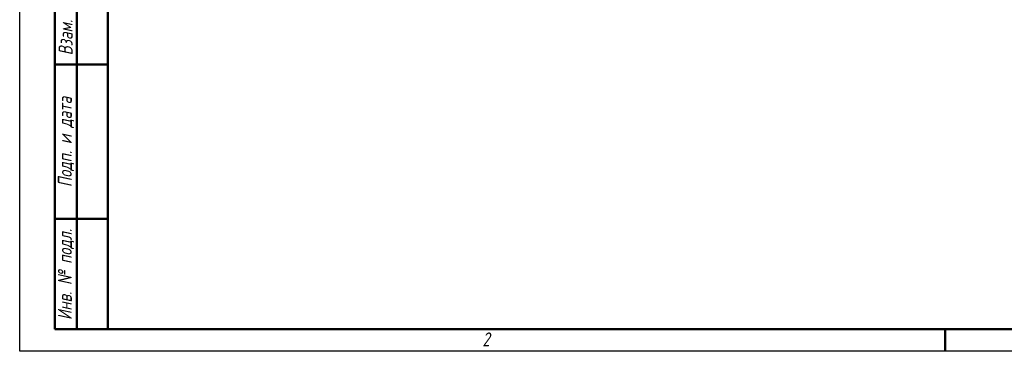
# Model space of a CAD drawing. Header units: millimetres. Extents: x -292 to 855, y -48 to 186.
# Tile 2 of 7: x 0 to 112, y 0 to 38. Entities that reach past the tile are written whole.
import ezdxf
from ezdxf.enums import TextEntityAlignment as Align

# ---------------------------------------------------------------- set-up
doc = ezdxf.new("R2010")
doc.units = ezdxf.units.MM
doc.header["$LTSCALE"] = 0.5
for name, color, linetype, lineweight in [('Кромка (ГОСТ)', 7, 'Continuous', 50), ('Обозначение (ГОСТ)', 7, 'Continuous', 25), ('Эскизная геометрия (ГОСТ)', 7, 'Continuous', 50)]:
    doc.layers.add(name, color=color, linetype=linetype, lineweight=lineweight)
doc.styles.add('Альтернативный текст (ГОСТ)', font='arial.ttf', dxfattribs={"width": 0.8})

# ---------------------------------------------------------------- blocks, each defined once
blk = doc.blocks.new('Рамки ГОСТ - Рамка')
at = {"layer": 'Кромка (ГОСТ)', "lineweight": 25}
for p, q in [((0, 0), (0, 297)), ((420, 0), (0, 0))]:
    blk.add_line(p, q, dxfattribs=at)
at = {"layer": 'Кромка (ГОСТ)'}
for p, q in [((20, 292), (20, 5)), ((20, 5), (415, 5)), ((210, 5), (210, 0))]:
    blk.add_line(p, q, dxfattribs=at)
at = {"layer": 'Кромка (ГОСТ)', "insert": (104.99, 4.3), "char_height": 3.17, "width": 5.2328, "attachment_point": 1, "style": 'Альтернативный текст (ГОСТ)'}
blk.add_mtext('\\fGOST Common|b0|i1;{\\H3.1700;2}', dxfattribs=at)
blk = doc.blocks.new('ГОСТ - Доп. графы 1')
at = {"layer": 'Эскизная геометрия (ГОСТ)'}
for p, q in [((-12, 0), (-12, 145)), ((-12, 145), (0, 145)), ((-7, 145), (-7, 0)), ((-12, 110), (-7, 110)), ((-7, 110), (0, 110)), ((-12, 85), (-7, 85)), ((-7, 85), (0, 85)), ((-12, 60), (-7, 60)), ((-7, 60), (0, 60)), ((-12, 25), (-7, 25)), ((-7, 25), (0, 25)), ((0, 0), (-12, 0))]:
    blk.add_line(p, q, dxfattribs=at)
at = {"layer": 'Обозначение (ГОСТ)', "char_height": 3.17, "attachment_point": 5, "rotation": 90, "style": 'Альтернативный текст (ГОСТ)'}
for s, insert, width in [('\\fGOST Common|b0|i1;{\\H3.1700;Подп. и дата}', (-9.37, 127.41), 34.7679), ('\\fGOST Common|b0|i1;{\\H3.1700;Инв. № дубл.}', (-8.95, 97.55), 24.8438), ('\\fGOST Common|b0|i1;{\\H3.1700;Взам. инв. №}', (-9.58, 72.53), 24.8669), ('\\fGOST Common|b0|i1;{\\H3.1700;Подп. и дата}', (-9.5, 42.47), 35.1486), ('\\fGOST Common|b0|i1;{\\H3.1700;Инв. № подл.}', (-9.5, 12.41), 24.9618)]:
    blk.add_mtext(s, dxfattribs=dict(at, insert=insert, width=width))
at = {"layer": 'Обозначение (ГОСТ)', "lineweight": 30, "flags": 17}
for tag, p in [('Подп._и_дата_2', (-3.53, 127.51)), ('Инв._номер_дубликата', (-3.41, 97.47)), ('Взамен_инв._номера', (-3.46, 72.53)), ('Подп._и_дата_1', (-3.42, 42.35)), ('ИНВЕНТАРНЫЙ_НОМЕР', (-3.33, 12.68))]:
    blk.add_attdef(tag, text='', height=3.17, rotation=90, dxfattribs=at).set_placement(p, align=Align.MIDDLE_CENTER)

msp = doc.modelspace()

# ---------------------------------------------------------------- block references
at = {"xscale": 0.5, "yscale": 0.5, "zscale": 0.5}
for name, p in [('Рамки ГОСТ - Рамка', (0, 0)), ('ГОСТ - Доп. графы 1', (10, 2.5))]:
    msp.add_blockref(name, p, dxfattribs=at)

doc.saveas('drawing.dxf')
